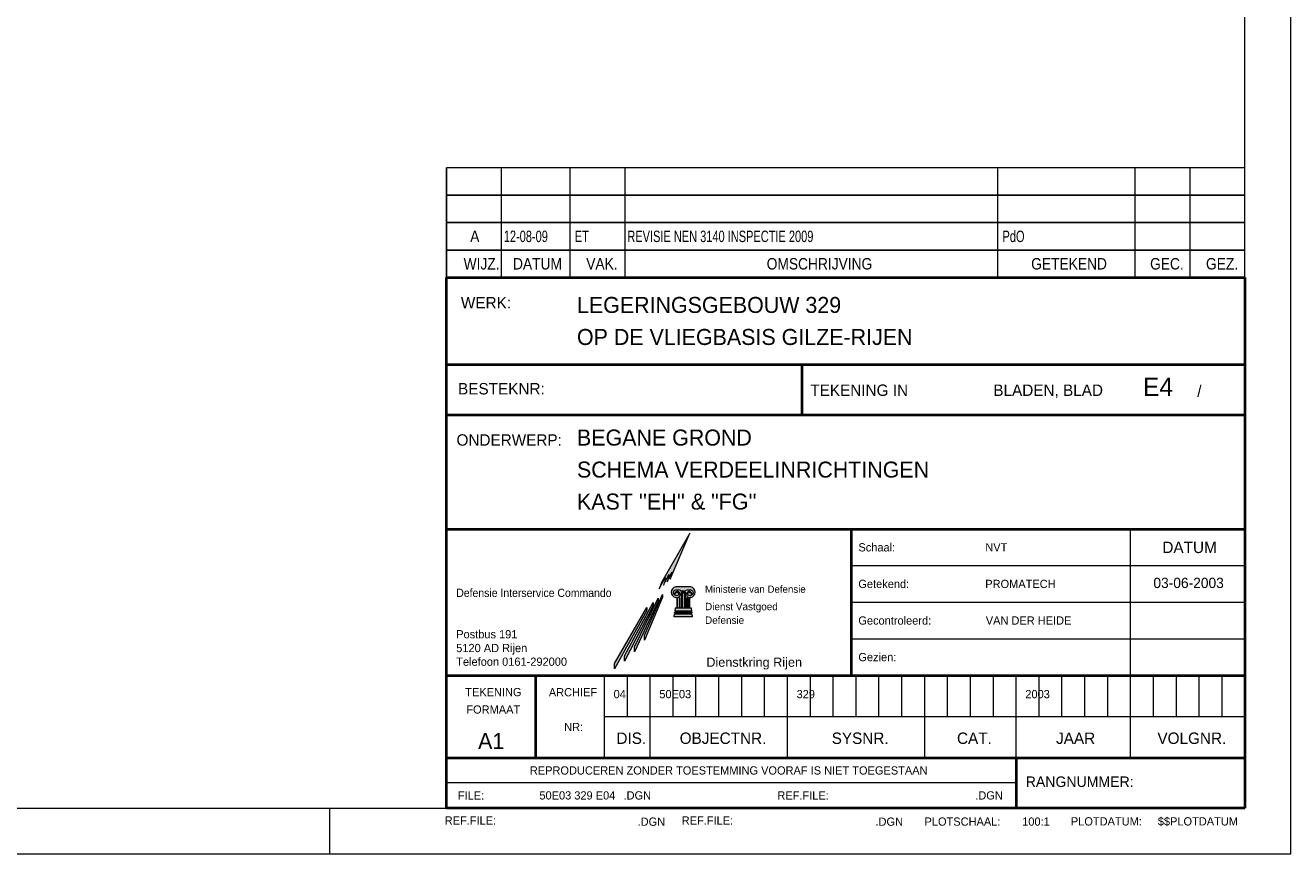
# Model space of a CAD drawing. Header units: millimetres. Extents: x -161.9 to -69.9, y -42.7 to 22.2.
# Tile 4 of 8: x -100.1 to -69.9, y -42.7 to -22.9. Entities that reach past the tile are written whole.
import ezdxf
from ezdxf.enums import TextEntityAlignment as Align

# ---------------------------------------------------------------- set-up
doc = ezdxf.new("R2010")
doc.units = ezdxf.units.MM
doc.layers.add('KADER', color=7, linetype='Continuous')
doc.layers.add('STEMPEL', color=7, linetype='Continuous')
doc.styles.add('dgn001', font='dgn001.shx')
doc.styles.add('dgn003', font='dgn003.shx')

# ---------------------------------------------------------------- blocks, each defined once
blk = doc.blocks.new('A1')
at = {"layer": 'KADER', "color": 1, "linetype": 'Continuous', "lineweight": 0}
for p, q in [((91.984, 0), (91.984, 64.968)), ((69.015, 0), (69.015, 1.092999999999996)), ((0, 0), (91.984, 0))]:
    blk.add_line(p, q, dxfattribs=at)
at = {"layer": 'KADER', "color": 5, "linetype": 'Continuous', "lineweight": 0, "flags": 128}
blk.add_lwpolyline([(1.093999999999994, 1.092999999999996), (90.89, 1.092999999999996), (90.89, 63.875), (1.093999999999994, 63.875), (1.093999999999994, 1.092999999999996)], dxfattribs=at)
blk = doc.blocks.new('WIJZ')
at = {"layer": 'STEMPEL', "color": 1, "linetype": 'Continuous', "lineweight": 0}
for p, q in [((0, 0), (0, 0.657)), ((1.313000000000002, 0), (1.313000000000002, 0.657)), ((2.952999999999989, 0), (2.952999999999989, 0.657)), ((4.265999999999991, 0), (4.265999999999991, 0.657)), ((13.17999999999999, 0), (13.17999999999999, 0.657)), ((16.461, 0), (16.461, 0.657)), ((17.774, 0), (17.774, 0.657))]:
    blk.add_line(p, q, dxfattribs=at)
at = {"layer": 'STEMPEL', "color": 1, "linetype": 'Continuous', "lineweight": 0, "flags": 128}
blk.add_lwpolyline([(0, 0), (19.086, 0), (19.086, 0.657), (0, 0.657), (0, 0)], dxfattribs=at)
at = {"layer": 'STEMPEL', "color": 1, "linetype": 'Continuous', "lineweight": 0, "style": 'dgn001', "width": 0.9000043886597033}
for s, p in [('WIJZ.', (0.8362249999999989, 0.328716)), ('DATUM', (2.173225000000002, 0.328716)), ('VAK.', (3.714179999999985, 0.328716)), ('OMSCHRIJVING', (8.914539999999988, 0.328716)), ('GETEKEND', (14.88136, 0.328716)), ('GEC.', (17.22117999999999, 0.328716)), ('GEZ.', (18.53917999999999, 0.328716))]:
    blk.add_text(s, height=0.273432, dxfattribs=at).set_placement(p, align=Align.MIDDLE_CENTER)
blk = doc.blocks.new('WIJZA')
at = {"layer": 'STEMPEL', "color": 1, "linetype": 'Continuous', "lineweight": 0}
for p, q in [((0, 0), (0, 0.6560000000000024)), ((1.313000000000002, 0), (1.313000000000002, 0.6560000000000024)), ((2.952999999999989, 0), (2.952999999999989, 0.6560000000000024)), ((4.265999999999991, 0), (4.265999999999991, 0.6560000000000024)), ((13.17999999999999, 0), (13.17999999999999, 0.6560000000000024)), ((16.461, 0), (16.461, 0.6560000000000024)), ((17.774, 0), (17.774, 0.6560000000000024))]:
    blk.add_line(p, q, dxfattribs=at)
at = {"layer": 'STEMPEL', "color": 1, "linetype": 'Continuous', "lineweight": 0, "flags": 128}
blk.add_lwpolyline([(0, 0), (19.086, 0), (19.086, 0.6560000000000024), (0, 0.6560000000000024), (0, 0)], dxfattribs=at)
at = {"layer": 'STEMPEL', "color": 1, "linetype": 'Continuous', "lineweight": 0, "style": 'dgn001', "width": 0.9000043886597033}
blk.add_text('A', height=0.273432, dxfattribs=at).set_placement((0.6740449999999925, 0.3277160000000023), align=Align.MIDDLE_CENTER)
at = {"layer": 'STEMPEL', "color": 1, "linetype": 'Continuous', "lineweight": 0, "style": 'dgn003', "width": 0.7200035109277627}
for s, p in [('12-08-09', (1.36699999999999, 0.3277160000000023)), ('ET    ', (3.063000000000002, 0.3277160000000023)), ('REVISIE NEN 3140 INSPECTIE 2009              ', (4.320999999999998, 0.3277160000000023)), ('PdO             ', (13.28999999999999, 0.3277160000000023))]:
    blk.add_text(s, height=0.273432, dxfattribs=at).set_placement(p, align=Align.MIDDLE_LEFT)
blk = doc.blocks.new('WIJZA1')
at = {"layer": 'STEMPEL', "color": 1, "linetype": 'Continuous', "lineweight": 0}
for p, q in [((0, 0), (0, 0.657)), ((1.313000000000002, 0), (1.313000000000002, 0.657)), ((2.952999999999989, 0), (2.952999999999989, 0.657)), ((4.265999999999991, 0), (4.265999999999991, 0.657)), ((13.17999999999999, 0), (13.17999999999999, 0.657)), ((16.461, 0), (16.461, 0.657)), ((17.774, 0), (17.774, 0.657))]:
    blk.add_line(p, q, dxfattribs=at)
at = {"layer": 'STEMPEL', "color": 1, "linetype": 'Continuous', "lineweight": 0, "flags": 128}
blk.add_lwpolyline([(0, 0), (19.086, 0), (19.086, 0.657), (0, 0.657), (0, 0)], dxfattribs=at)
blk = doc.blocks.new('WIJZA2')
at = {"layer": 'STEMPEL', "color": 1, "linetype": 'Continuous', "lineweight": 0}
for p, q in [((0, 0), (0, 0.6549999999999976)), ((1.313000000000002, 0), (1.313000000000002, 0.6549999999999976)), ((2.952999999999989, 0), (2.952999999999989, 0.6549999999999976)), ((4.265999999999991, 0), (4.265999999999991, 0.6549999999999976)), ((13.17999999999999, 0), (13.17999999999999, 0.6549999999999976)), ((16.461, 0), (16.461, 0.6549999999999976)), ((17.774, 0), (17.774, 0.6549999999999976))]:
    blk.add_line(p, q, dxfattribs=at)
at = {"layer": 'STEMPEL', "color": 1, "linetype": 'Continuous', "lineweight": 0, "flags": 128}
blk.add_lwpolyline([(0, 0), (19.086, 0), (19.086, 0.6549999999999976), (0, 0.6549999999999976), (0, 0)], dxfattribs=at)
blk = doc.blocks.new('AnonymousCell287')
at = {"layer": 'STEMPEL'}
for points in [[(31.63100000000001, -24.815), (30.947, -25.999), (30.89100000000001, -26.149), (31.03800000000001, -25.879), (31.04300000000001, -25.917), (30.99600000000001, -26.06), (31.12400000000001, -25.809), (31.126, -25.84800000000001), (31.08300000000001, -25.984), (31.194, -25.749), (31.19600000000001, -25.789), (31.15900000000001, -25.92100000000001)], [(31.42400000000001, -26.585), (31.42400000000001, -26.22900000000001), (31.515, -26.22900000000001), (31.515, -26.585), (31.49700000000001, -26.585), (31.49700000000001, -26.249), (31.44200000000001, -26.249), (31.44200000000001, -26.585)], [(31.66600000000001, -26.61300000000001), (31.274, -26.61300000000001), (31.26700000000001, -26.67400000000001), (31.67100000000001, -26.67400000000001)], [(31.316, -26.585), (31.33600000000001, -26.585), (31.33600000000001, -26.38200000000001), (31.316, -26.38200000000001)], [(31.37100000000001, -26.585), (31.38800000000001, -26.585), (31.38800000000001, -26.362), (31.37100000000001, -26.362)], [(31.56800000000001, -26.585), (31.55000000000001, -26.585), (31.55000000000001, -26.362), (31.56800000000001, -26.362)], [(31.62100000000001, -26.585), (31.60300000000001, -26.585), (31.60300000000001, -26.38200000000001), (31.62100000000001, -26.38200000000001)], [(31.26200000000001, -26.748), (31.67800000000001, -26.748), (31.68400000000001, -26.818), (31.25600000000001, -26.818)], [(31.26600000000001, -26.701), (31.673, -26.701), (31.67500000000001, -26.72000000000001), (31.26400000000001, -26.72000000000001)], [(31.673, -26.701), (31.26600000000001, -26.701)]]:
    blk.add_hatch(color=1, dxfattribs=at).paths.add_polyline_path(points)
at = {"layer": 'STEMPEL', "true_color": 0xb3b3b3}
for points in [[(30.542, -27.259), (30.97600000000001, -26.282), (30.97600000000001, -26.349), (30.542, -27.38)], [(29.82900000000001, -27.934), (30.602, -26.599), (30.602, -26.67100000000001), (29.82900000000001, -28.064)], [(30.066, -27.754), (30.74700000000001, -26.474), (30.74700000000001, -26.548), (30.066, -27.88200000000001)], [(30.30300000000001, -27.53400000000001), (30.87100000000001, -26.369), (30.87100000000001, -26.443), (30.30300000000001, -27.66)]]:
    blk.add_hatch(color=253, dxfattribs=at).paths.add_polyline_path(points)
at = {"layer": 'STEMPEL'}
h = blk.add_hatch(color=1, dxfattribs=at)
edge = h.paths.add_edge_path()
edge.add_line((31.649, -26.10400000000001), (31.292, -26.10400000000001))
edge.add_line((31.292, -26.10400000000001), (31.29071098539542, -26.10471346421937))
edge.add_arc((31.31000531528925, -26.22938451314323), 0.1261552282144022, 98.79741111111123, 261.2025888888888)
edge.add_line((31.29071098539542, -26.3540555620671), (31.292, -26.35400000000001))
edge.add_line((31.292, -26.35400000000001), (31.32300000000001, -26.35400000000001))
edge.add_line((31.32300000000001, -26.35400000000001), (31.32187608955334, -26.35405556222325))
edge.add_arc((31.31950511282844, -26.27599689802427), 0.07809466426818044, 271.7397838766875, 361.5313616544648)
edge.add_arc((31.32858826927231, -26.28209503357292), 0.06946751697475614, 6.766707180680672, 159.3427849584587)
edge.add_arc((31.2714933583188, -26.26168604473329), 0.008905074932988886, 152.6044555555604, 337.7510361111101)
edge.add_line((31.27973542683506, -26.26505778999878), (31.27966869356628, -26.26500481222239))
edge.add_arc((31.31897326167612, -26.27598311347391), 0.04080897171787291, -16.834616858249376, 164.3942275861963, ccw=False)
edge.add_arc((31.3251091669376, -26.27372880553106), 0.03580574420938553, 269.10562500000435, 336.85636666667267, ccw=False)
edge.add_line((31.32455026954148, -26.30953018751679), (31.325, -26.31))
edge.add_line((31.325, -26.31), (31.292, -26.31))
edge.add_line((31.292, -26.31), (31.29071098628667, -26.30953018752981))
edge.add_arc((31.3010472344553, -26.24274212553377), 0.06758315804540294, 98.79741111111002, 261.20258888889, ccw=False)
edge.add_line((31.29071098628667, -26.17595406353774), (31.292, -26.17700000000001))
edge.add_line((31.292, -26.17700000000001), (31.36900000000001, -26.17700000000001))
edge.add_line((31.36900000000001, -26.17700000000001), (31.36837339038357, -26.1759540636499))
edge.add_arc((31.35803714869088, -26.24274212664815), 0.06758315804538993, 36.36600277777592, 81.20259444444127, ccw=False)
edge.add_line((31.41245820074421, -26.20266928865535), (31.41200000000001, -26.201))
edge.add_line((31.41200000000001, -26.201), (31.52600000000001, -26.201))
edge.add_line((31.52600000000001, -26.201), (31.52516676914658, -26.20266928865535))
edge.add_arc((31.57958782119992, -26.24274212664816), 0.06758315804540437, 98.79740555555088, 143.6339972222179, ccw=False)
edge.add_line((31.56925157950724, -26.1759540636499), (31.57000000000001, -26.17700000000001))
edge.add_line((31.57000000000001, -26.17700000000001), (31.649, -26.17700000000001))
edge.add_line((31.649, -26.17700000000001), (31.64691398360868, -26.17595406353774))
edge.add_arc((31.63657773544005, -26.24274212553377), 0.06758315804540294, -81.20258888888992, 81.20258888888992, ccw=False)
edge.add_line((31.64691398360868, -26.30953018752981), (31.649, -26.31))
edge.add_line((31.649, -26.31), (31.614, -26.31))
edge.add_line((31.614, -26.31), (31.61307470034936, -26.30953018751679))
edge.add_arc((31.61251580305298, -26.27372880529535), 0.03580574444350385, 203.1436331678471, 270.8943748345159, ccw=False)
edge.add_arc((31.6186517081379, -26.27598311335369), 0.0408089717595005, 15.605772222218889, 196.8346166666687, ccw=False)
edge.add_line((31.65795627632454, -26.26500481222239), (31.65788954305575, -26.26505778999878))
edge.add_arc((31.66613161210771, -26.26168604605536), 0.00890507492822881, 202.2489547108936, 387.3955352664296)
edge.add_arc((31.60903670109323, -26.28209503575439), 0.06946751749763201, 20.65721451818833, 173.2332922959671)
edge.add_arc((31.61811985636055, -26.27599689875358), 0.07809466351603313, 178.4686388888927, 268.2602166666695)
edge.add_line((31.61574888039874, -26.35405556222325), (31.61600000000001, -26.35400000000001))
edge.add_line((31.61600000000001, -26.35400000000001), (31.649, -26.35400000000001))
edge.add_line((31.649, -26.35400000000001), (31.64691398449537, -26.3540555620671))
edge.add_arc((31.62860745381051, -26.22886636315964), 0.1265206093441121, 278.3194488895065, 440.724626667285)
at = {"layer": 'STEMPEL', "color": 4, "linetype": 'Continuous', "lineweight": 40}
for p, q in [((25.81200000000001, -18.704), (44.89800000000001, -18.704)), ((25.81200000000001, -31.39100000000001), (25.81200000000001, -18.704)), ((44.89800000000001, -18.704), (44.89800000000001, -31.39100000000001)), ((25.81200000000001, -20.782), (44.89800000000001, -20.782)), ((34.31100000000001, -21.984), (34.31100000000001, -20.782)), ((25.81200000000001, -21.984), (44.89800000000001, -21.984)), ((25.81200000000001, -24.72000000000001), (44.89800000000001, -24.72000000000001)), ((35.495, -28.22000000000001), (35.495, -24.72000000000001)), ((25.81200000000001, -28.22000000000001), (44.89800000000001, -28.22000000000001)), ((27.94500000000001, -30.188), (27.94500000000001, -28.22000000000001)), ((25.81200000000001, -30.188), (44.89800000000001, -30.188)), ((39.429, -30.188), (39.429, -31.39100000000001)), ((44.89800000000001, -31.39100000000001), (25.81200000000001, -31.39100000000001))]:
    blk.add_line(p, q, dxfattribs=at)
at = {"layer": 'STEMPEL', "color": 1, "linetype": 'Continuous', "lineweight": 0}
for p, q in [((42.16300000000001, -30.188), (42.16300000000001, -24.72000000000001)), ((35.495, -25.59500000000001), (44.89800000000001, -25.59500000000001)), ((31.49700000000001, -26.249), (31.49700000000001, -26.585)), ((35.495, -26.47000000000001), (44.89800000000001, -26.47000000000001)), ((35.495, -27.34500000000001), (44.89800000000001, -27.34500000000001)), ((30.13300000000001, -29.204), (30.13300000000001, -28.22000000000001)), ((30.679, -30.188), (30.679, -28.22000000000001)), ((31.227, -29.204), (31.227, -28.22000000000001)), ((31.77300000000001, -29.204), (31.77300000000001, -28.22000000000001)), ((32.32000000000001, -29.204), (32.32000000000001, -28.22000000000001)), ((32.867, -29.204), (32.867, -28.22000000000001)), ((33.41300000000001, -29.204), (33.41300000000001, -28.22000000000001)), ((33.96100000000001, -30.188), (33.96100000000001, -28.22000000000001)), ((34.50800000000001, -29.204), (34.50800000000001, -28.22000000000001)), ((35.054, -29.204), (35.054, -28.22000000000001)), ((35.602, -29.204), (35.602, -28.22000000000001)), ((36.14800000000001, -29.204), (36.14800000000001, -28.22000000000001)), ((36.69500000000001, -29.204), (36.69500000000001, -28.22000000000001)), ((37.242, -30.188), (37.242, -28.22000000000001)), ((37.789, -29.204), (37.789, -28.22000000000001)), ((38.33600000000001, -29.204), (38.33600000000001, -28.22000000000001)), ((38.88300000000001, -29.204), (38.88300000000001, -28.22000000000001)), ((39.429, -30.188), (39.429, -28.22000000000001)), ((39.977, -29.204), (39.977, -28.22000000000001)), ((40.52300000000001, -29.204), (40.52300000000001, -28.22000000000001)), ((41.07000000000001, -29.204), (41.07000000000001, -28.22000000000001)), ((41.617, -29.204), (41.617, -28.22000000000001)), ((42.71100000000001, -29.204), (42.71100000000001, -28.22000000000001)), ((43.25800000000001, -29.204), (43.25800000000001, -28.22000000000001)), ((43.804, -29.204), (43.804, -28.22000000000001)), ((44.352, -29.204), (44.352, -28.22000000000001)), ((29.58600000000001, -29.204), (44.89800000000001, -29.204)), ((39.429, -30.789), (25.81200000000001, -30.789))]:
    blk.add_line(p, q, dxfattribs=at)
at = {"layer": 'STEMPEL', "color": 2, "linetype": 'Continuous', "lineweight": 13}
blk.add_line((29.58600000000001, -30.188), (29.58600000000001, -28.22000000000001), dxfattribs=at)
at = {"layer": 'STEMPEL', "color": 1, "linetype": 'Continuous', "lineweight": 0, "flags": 128}
for points in [[(31.63100000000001, -24.815), (30.947, -25.999), (30.89100000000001, -26.149), (31.03800000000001, -25.879), (31.04300000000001, -25.917), (30.99600000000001, -26.06), (31.12400000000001, -25.809), (31.126, -25.84800000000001), (31.08300000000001, -25.984), (31.194, -25.749), (31.19600000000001, -25.789), (31.15900000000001, -25.92100000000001), (31.63100000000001, -24.815)], [(31.42400000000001, -26.585), (31.42400000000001, -26.22900000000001), (31.515, -26.22900000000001), (31.515, -26.585), (31.49700000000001, -26.585), (31.49700000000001, -26.249), (31.44200000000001, -26.249), (31.44200000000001, -26.585), (31.42400000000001, -26.585)], [(31.66600000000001, -26.61300000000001), (31.274, -26.61300000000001), (31.26700000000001, -26.67400000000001), (31.67100000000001, -26.67400000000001), (31.66600000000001, -26.61300000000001)], [(31.316, -26.585), (31.33600000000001, -26.585), (31.33600000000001, -26.38200000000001), (31.316, -26.38200000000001), (31.316, -26.585)], [(31.37100000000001, -26.585), (31.38800000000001, -26.585), (31.38800000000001, -26.362), (31.37100000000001, -26.362), (31.37100000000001, -26.585)], [(31.56800000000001, -26.585), (31.55000000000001, -26.585), (31.55000000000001, -26.362), (31.56800000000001, -26.362), (31.56800000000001, -26.585)], [(31.62100000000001, -26.585), (31.60300000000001, -26.585), (31.60300000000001, -26.38200000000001), (31.62100000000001, -26.38200000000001), (31.62100000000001, -26.585)], [(31.26200000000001, -26.748), (31.67800000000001, -26.748), (31.68400000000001, -26.818), (31.25600000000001, -26.818), (31.26200000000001, -26.748)], [(31.26600000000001, -26.701), (31.673, -26.701), (31.67500000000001, -26.72000000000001), (31.26400000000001, -26.72000000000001), (31.26600000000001, -26.701)], [(31.673, -26.701), (31.26600000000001, -26.701), (31.673, -26.701)]]:
    blk.add_lwpolyline(points, dxfattribs=at)
at = {"layer": 'STEMPEL', "color": 253, "linetype": 'Continuous', "lineweight": 0, "true_color": 0xb3b3b3, "flags": 128}
for points in [[(30.542, -27.259), (30.97600000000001, -26.282), (30.97600000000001, -26.349), (30.542, -27.38), (30.542, -27.259)], [(29.82900000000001, -27.934), (30.602, -26.599), (30.602, -26.67100000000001), (29.82900000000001, -28.064), (29.82900000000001, -27.934)], [(30.066, -27.754), (30.74700000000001, -26.474), (30.74700000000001, -26.548), (30.066, -27.88200000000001), (30.066, -27.754)], [(30.30300000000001, -27.53400000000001), (30.87100000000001, -26.369), (30.87100000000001, -26.443), (30.30300000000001, -27.66), (30.30300000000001, -27.53400000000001)]]:
    blk.add_lwpolyline(points, dxfattribs=at)
at = {"layer": 'STEMPEL', "color": 1, "linetype": 'Continuous', "lineweight": 0, "flags": 128}
blk.add_lwpolyline([(31.649, -26.10400000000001), (31.292, -26.10400000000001), (31.29071098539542, -26.10471346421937, 0.8571428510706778), (31.29071098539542, -26.3540555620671), (31.292, -26.35400000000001), (31.32300000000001, -26.35400000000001), (31.32187608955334, -26.35405556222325, 0.4131485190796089), (31.39757188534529, -26.27390988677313, 0.7853415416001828), (31.26358697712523, -26.25758854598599, 1.045952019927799), (31.27973542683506, -26.26505778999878), (31.27966869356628, -26.26500481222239, -1.010781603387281), (31.35803335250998, -26.28780180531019, -0.3045418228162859), (31.32455026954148, -26.30953018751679), (31.325, -26.31), (31.292, -26.31), (31.29071098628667, -26.30953018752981, -0.8571428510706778), (31.29071098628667, -26.17595406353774), (31.292, -26.17700000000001), (31.36900000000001, -26.17700000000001), (31.36837339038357, -26.1759540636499, -0.1981712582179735), (31.41245820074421, -26.20266928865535), (31.41200000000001, -26.201), (31.52600000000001, -26.201), (31.52516676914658, -26.20266928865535, -0.1981712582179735), (31.56925157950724, -26.1759540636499), (31.57000000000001, -26.17700000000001), (31.649, -26.17700000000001), (31.64691398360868, -26.17595406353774, -0.8571428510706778), (31.64691398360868, -26.30953018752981), (31.649, -26.31), (31.614, -26.31), (31.61307470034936, -26.30953018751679, -0.3045418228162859), (31.57959161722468, -26.28780180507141, -1.010781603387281), (31.65795627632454, -26.26500481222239), (31.65788954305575, -26.26505778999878, 1.045952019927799), (31.67403799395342, -26.25758854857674, 0.7853415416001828), (31.54005308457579, -26.27390988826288, 0.4131485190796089), (31.61574888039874, -26.35405556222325), (31.61600000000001, -26.35400000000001), (31.649, -26.35400000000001), (31.64691398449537, -26.3540555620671, 0.8571428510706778), (31.649, -26.10400000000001)], format="xyb", dxfattribs=at)
at = {"color": 1, "linetype": 'Continuous', "lineweight": 0}
for name, p in [('A1', (-45.99199999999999, -32.484)), ('WIJZA2', (25.81200000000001, -16.734)), ('WIJZA1', (25.81200000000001, -17.391)), ('WIJZA', (25.81200000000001, -18.047)), ('WIJZ', (25.81200000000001, -18.704))]:
    blk.add_blockref(name, p, dxfattribs=at)
at = {"layer": 'STEMPEL', "color": 3, "linetype": 'Continuous', "lineweight": 30, "style": 'dgn003'}
for s, p in [('WERK:', (26.15400000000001, -19.443)), ('ONDERWERP:', (26.04900000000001, -22.72600000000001))]:
    blk.add_text(s, height=0.273432, dxfattribs=at).set_placement(p)
for s, p in [('LEGERINGSGEBOUW 329                       ', (28.929, -19.359597)), ('OP DE VLIEGBASIS GILZE-RIJEN              ', (28.929, -20.12559700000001)), ('BEGANE GROND                              ', (28.929, -22.531597)), ('SCHEMA VERDEELINRICHTINGEN                ', (28.929, -23.297597)), ('KAST \'\'EH\'\' & "FG\'\'                       ', (28.929, -24.062597))]:
    blk.add_text(s, height=0.382806, dxfattribs=at).set_placement(p, align=Align.MIDDLE_LEFT)
at = {"layer": 'STEMPEL', "color": 4, "linetype": 'Continuous', "lineweight": 0, "style": 'dgn003'}
blk.add_text('E4 ', height=0.4374960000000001, dxfattribs=at).set_placement((42.462, -21.536))
at = {"layer": 'STEMPEL', "color": 2, "linetype": 'Continuous', "lineweight": 13, "style": 'dgn003'}
for s, p in [('BESTEKNR:', (26.08600000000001, -21.5)), ('TEKENING IN ', (34.50800000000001, -21.536)), ('BLADEN, BLAD', (38.88300000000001, -21.536)), ('/', (43.75900000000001, -21.554))]:
    blk.add_text(s, height=0.273432, dxfattribs=at).set_placement(p)
at = {"layer": 'STEMPEL', "color": 1, "linetype": 'Continuous', "lineweight": 0}
for s, style, p in [('Schaal:', 'dgn003', (35.658, -25.156564)), ('NVT               ', 'dgn003', (38.69200000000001, -25.156564)), ('Getekend:', 'dgn003', (35.65600000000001, -26.031564)), ('PROMATECH         ', 'dgn003', (38.69000000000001, -26.031564)), ('Gecontroleerd:', 'dgn003', (35.65600000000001, -26.906564)), ('VAN DER HEIDE     ', 'dgn003', (38.70200000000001, -26.906564)), ('Postbus 191', 'dgn001', (26.042, -27.235564)), ('5120 AD Rijen', 'dgn001', (26.042, -27.564564)), ('Telefoon 0161-292000', 'dgn001', (26.042, -27.891564)), ('Gezien:', 'dgn003', (35.65600000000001, -27.781564)), ('FILE:', 'dgn003', (26.08200000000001, -31.089564)), ('.DGN', 'dgn003', (30.042, -31.089564)), ('REF.FILE:', 'dgn003', (33.72000000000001, -31.089564)), ('.DGN', 'dgn003', (38.45100000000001, -31.089564)), ('REF.FILE:', 'dgn003', (25.76700000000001, -31.689564)), ('.DGN', 'dgn003', (30.37800000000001, -31.717564)), ('REF.FILE:', 'dgn003', (31.43300000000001, -31.689564)), ('.DGN', 'dgn003', (36.06500000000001, -31.717564)), ('PLOTSCHAAL:', 'dgn003', (37.23800000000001, -31.715564)), ('100:1', 'dgn003', (39.57300000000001, -31.715564)), ('PLOTDATUM:', 'dgn003', (40.73700000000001, -31.71056400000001)), ('$$PLOTDATUM', 'dgn003', (42.81500000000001, -31.71056400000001))]:
    blk.add_text(s, height=0.196872, dxfattribs=dict(at, style=style)).set_placement(p, align=Align.MIDDLE_LEFT)
at = {"layer": 'STEMPEL', "color": 1, "linetype": 'Continuous', "lineweight": 0, "style": 'dgn003'}
for s, height, p in [('DATUM', 0.273432, (43.57458000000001, -25.157284)), ('03-06-2003', 0.24609, (43.55145, -26.006955)), ('TEKENING', 0.196872, (26.93048800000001, -28.618564)), ('ARCHIEF', 0.196872, (28.834052, -28.622564)), ('FORMAAT', 0.196872, (26.92805200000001, -29.034564)), ('NR:', 0.196872, (28.85030800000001, -29.454564))]:
    blk.add_text(s, height=height, dxfattribs=at).set_placement(p, align=Align.MIDDLE_CENTER)
at = {"layer": 'STEMPEL', "color": 2, "linetype": 'Continuous', "lineweight": 0, "style": 'dgn001', "width": 0.9473316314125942}
blk.add_text('Defensie Interservice Commando', height=0.197424, dxfattribs=at).set_placement((26.04300000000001, -26.245288), align=Align.MIDDLE_LEFT)
at = {"layer": 'STEMPEL', "color": 1, "linetype": 'Continuous', "lineweight": 0, "style": 'dgn001'}
blk.add_text('Ministerie van Defensie', height=0.17325, dxfattribs=at).set_placement((31.99000000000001, -26.07075), align=Align.TOP_LEFT)
at = {"layer": 'STEMPEL', "color": 2, "linetype": 'Continuous', "lineweight": 13, "style": 'dgn001', "width": 1.036050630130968}
blk.add_text('Dienstkring Rijen       ', height=0.218526, dxfattribs=at).set_placement((32.021, -27.90373700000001), align=Align.MIDDLE_LEFT)
at = {"layer": 'STEMPEL', "color": 1, "linetype": 'Continuous', "lineweight": 0, "style": 'dgn003'}
for s, p in [('04', (29.804, -28.76600000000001)), ('50E03 ', (30.89800000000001, -28.76600000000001)), ('329   ', (34.179, -28.76600000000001)), ('2003 ', (39.64800000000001, -28.76600000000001))]:
    blk.add_text(s, height=0.196872, dxfattribs=at).set_placement(p)
at = {"layer": 'STEMPEL', "color": 2, "linetype": 'Continuous', "lineweight": 13, "style": 'dgn003'}
for s, height, p in [('A1', 0.382806, (26.87780600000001, -29.788597)), ('DIS.', 0.273432, (30.22786400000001, -29.722284)), ('OBJECTNR.', 0.273432, (32.42044400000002, -29.722284)), ('SYSNR.', 0.273432, (35.699296, -29.722284)), ('CAT.', 0.273432, (38.43086400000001, -29.722284)), ('JAAR', 0.273432, (40.85086400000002, -29.722284)), ('VOLGNR.', 0.273432, (43.62901200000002, -29.722284)), ('REPRODUCEREN ZONDER TOESTEMMING VOORAF IS NIET TOEGESTAAN', 0.196872, (32.555852, -30.492564))]:
    blk.add_text(s, height=height, dxfattribs=at).set_placement(p, align=Align.MIDDLE_CENTER)
blk.add_text('RANGNUMMER:', height=0.251556, dxfattribs=at).set_placement((39.658, -30.76222200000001), align=Align.MIDDLE_LEFT)
at = {"layer": 'STEMPEL', "color": 1, "linetype": 'Continuous', "lineweight": 0, "style": 'dgn003'}
blk.add_text('50E03 329 E04  ', height=0.196872, dxfattribs=at).set_placement((29.99208000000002, -31.089564), align=Align.MIDDLE_RIGHT)
at = {"layer": 'STEMPEL', "color": 2, "linetype": 'Continuous', "lineweight": 0, "insert": (31.99100000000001, -26.484), "char_height": 0.17718, "attachment_point": 1, "line_spacing_factor": 1.104571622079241, "style": 'dgn001'}
blk.add_mtext('Dienst Vastgoed\\PDefensie', dxfattribs=at)

msp = doc.modelspace()

# ---------------------------------------------------------------- block references
at = {"color": 1, "linetype": 'Continuous', "lineweight": 0}
msp.add_blockref('AnonymousCell287', (-115.871, -10.248), dxfattribs=at)

doc.saveas('drawing.dxf')
